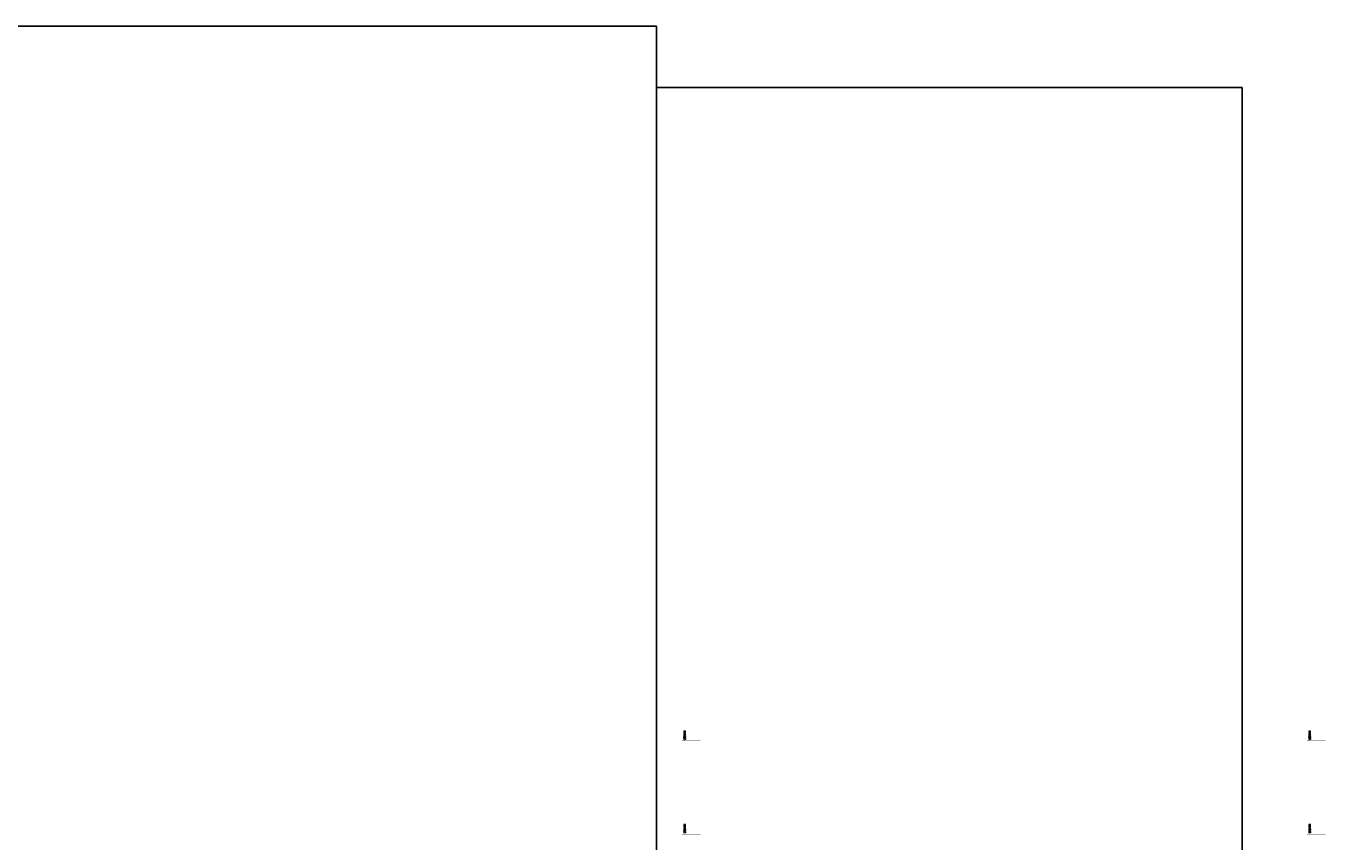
# Model space of a CAD drawing. Header units: feet. Extents: x 923032 to 950902, y 470215 to 606658.
# Tile 66 of 66: x 936966 to 950899, y 597915 to 606658. Entities that reach past the tile are written whole.
import ezdxf

# ---------------------------------------------------------------- set-up
doc = ezdxf.new("R2010")
doc.units = ezdxf.units.FT
doc.header["$MEASUREMENT"] = 0
doc.header["$XCLIPFRAME"] = 0
doc.layers.add('GRID-LABELS-Y', color=7, linetype='Continuous')
doc.layers.add('GRID-TICKS-Y', color=7, linetype='Continuous')
doc.layers.add('MrSID', color=251, linetype='Continuous', transparency=0.2)
doc.styles.get("Standard").update_dxf_attribs({"font": 'simplex.shx'})
picture_1 = doc.add_image_def('image7.sid', size_in_pixel=(6310, 6971))
picture_2 = doc.add_image_def('image9.sid', size_in_pixel=(6307, 6968))

msp = doc.modelspace()

# ---------------------------------------------------------------- linework, layer by layer
at = {"layer": 'GRID-TICKS-Y', "const_width": 4, "flags": 128}
for points in [[(943997, 599000), (944197, 599000)], [(950697, 599000), (950897, 599000)], [(943997, 598000), (944197, 598000)], [(950697, 598000), (950897, 598000)]]:
    msp.add_lwpolyline(points, dxfattribs=at)

# ---------------------------------------------------------------- texts
at = {"layer": 'GRID-LABELS-Y'}
for s, p in [('599000', (944034, 599009)), ('599000', (950734, 599009)), ('598000', (944034, 598009)), ('598000', (950734, 598009))]:
    msp.add_text(s, height=18.8, rotation=90, dxfattribs=at).set_placement(p)

# ---------------------------------------------------------------- pictures from other files: only their frames are drawn
at = {"layer": 'MrSID'}
image = msp.add_image(picture_2, insert=(923032, 583797), size_in_units=(20692, 22861), dxfattribs=at)
image.dxf.flags = 7
image = msp.add_image(picture_1, insert=(943562, 583930), size_in_units=(20702, 22871), dxfattribs=at)
image.set_boundary_path([(49.1, 243.55), (1961.85, 6970.5)])

doc.saveas('drawing.dxf')
